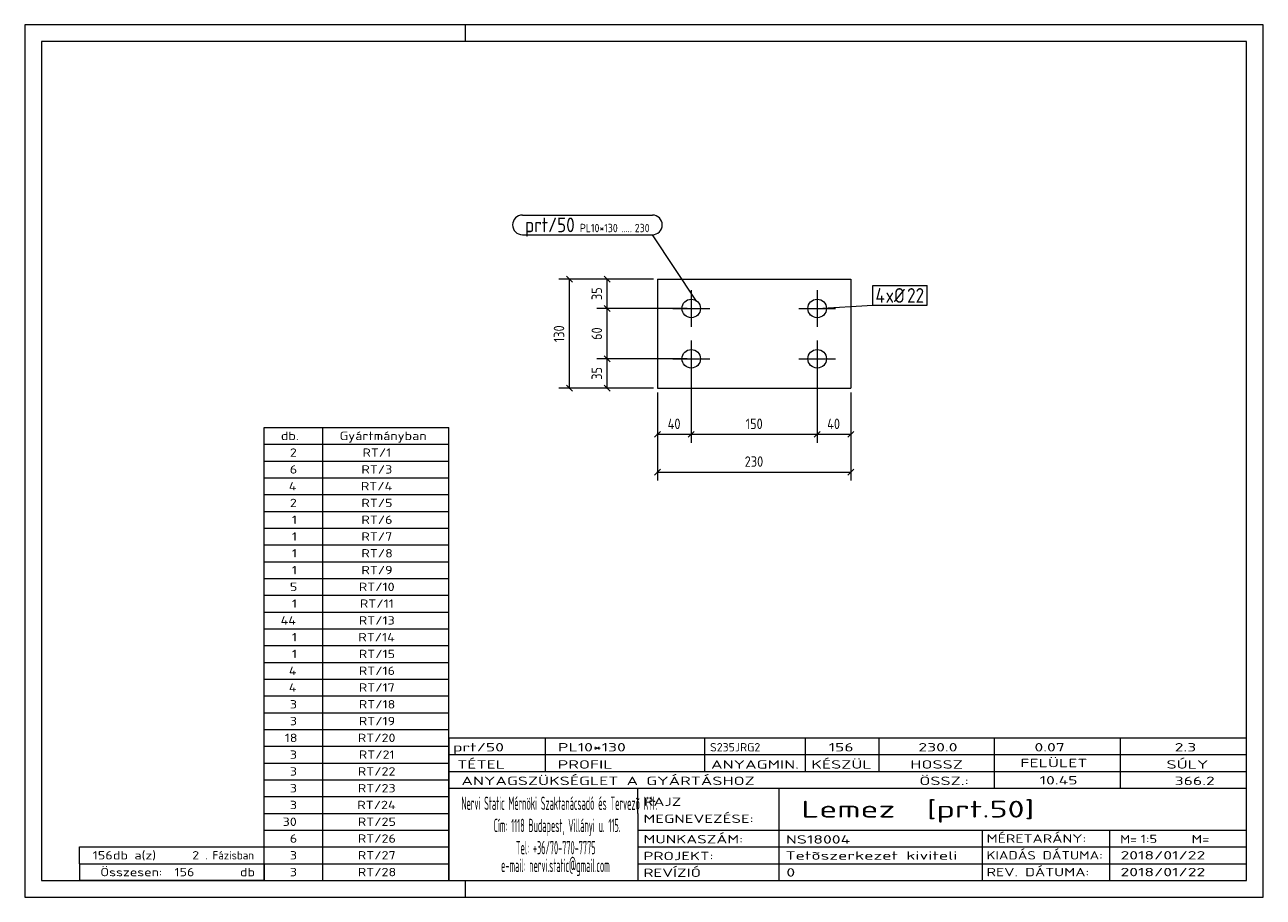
# Model space of a CAD drawing. Header units: millimetres. Extents: x 1 to 296, y 1 to 209.
import ezdxf

# ---------------------------------------------------------------- set-up
doc = ezdxf.new("R2010")
doc.units = ezdxf.units.MM
doc.header["$LTSCALE"] = 0.6
doc.linetypes.add('XKITLINE00', pattern=[0])
for name, color, linetype, lineweight in [('Bolt', 7, 'Continuous', 0), ('BoltMark', 3, 'Continuous', 0), ('DrawingSheet', 5, 'Continuous', 0), ('OtherObjectType', 1, 'Continuous', 0), ('Part', 2, 'Continuous', 0), ('PartMark', 3, 'Continuous', 0), ('Z-DIMENSIONS', 1, 'Continuous', 0)]:
    doc.layers.add(name, color=color, linetype=linetype, lineweight=lineweight)
doc.styles.add('ISOCPEUR', font='ISOCPEUR.TTF')

msp = doc.modelspace()

# ---------------------------------------------------------------- linework, layer by layer
at = {"layer": 'Bolt', "color": 4, "linetype": 'XKITLINE00', "lineweight": 0}
for p, q in [((159.75, 145.76), (159.75, 136.96)), ((189.75, 145.76), (189.75, 136.96)), ((155.35, 141.36), (164.15, 141.36)), ((185.35, 141.36), (194.15, 141.36)), ((159.75, 133.76), (159.75, 124.96)), ((189.75, 133.76), (189.75, 124.96)), ((155.35, 129.36), (164.15, 129.36)), ((185.35, 129.36), (194.15, 129.36))]:
    msp.add_line(p, q, dxfattribs=at)
for centre in [(159.75, 141.36), (189.75, 141.36), (159.75, 129.36), (189.75, 129.36)]:
    msp.add_circle(centre, 2.2, dxfattribs=at)
at = {"layer": 'BoltMark', "color": 7, "linetype": 'XKITLINE00', "lineweight": 0}
for p, q in [((203.04, 146.82), (215.97, 146.82)), ((203.04, 142.12), (203.04, 146.82)), ((215.97, 142.12), (215.97, 146.82)), ((189.75, 141.36), (203.04, 142.12)), ((203.04, 142.12), (215.97, 142.12))]:
    msp.add_line(p, q, dxfattribs=at)
at = {"layer": 'DrawingSheet', "color": 2, "linetype": 'XKITLINE00', "lineweight": 0}
for p, q in [((296, 209), (1, 209)), ((1, 209), (1, 1)), ((106, 205), (106, 209)), ((296, 1), (296, 209)), ((106, 1), (106, 5)), ((1, 1), (296, 1))]:
    msp.add_line(p, q, dxfattribs=at)
at = {"layer": 'DrawingSheet', "color": 3, "linetype": 'XKITLINE00', "lineweight": 0}
for p, q in [((292, 205), (5, 205)), ((5, 205), (5, 5)), ((292, 5), (292, 205)), ((5, 5), (292, 5))]:
    msp.add_line(p, q, dxfattribs=at)
at = {"layer": 'OtherObjectType', "color": 7, "linetype": 'XKITLINE00', "lineweight": 0}
for p, q in [((58, 113), (102, 113)), ((58, 109), (58, 113)), ((72, 109), (72, 113)), ((102, 109), (102, 113)), ((58, 109), (102, 109)), ((58, 105), (58, 109)), ((72, 105), (72, 109)), ((102, 105), (102, 109)), ((58, 105), (102, 105)), ((58, 101), (58, 105)), ((72, 101), (72, 105)), ((102, 101), (102, 105)), ((58, 101), (102, 101)), ((58, 97), (58, 101)), ((72, 97), (72, 101)), ((102, 97), (102, 101)), ((58, 97), (102, 97)), ((58, 93), (58, 97)), ((72, 93), (72, 97)), ((102, 93), (102, 97)), ((58, 93), (102, 93)), ((58, 89), (58, 93)), ((72, 89), (72, 93)), ((102, 89), (102, 93)), ((58, 89), (102, 89)), ((58, 85), (58, 89)), ((72, 85), (72, 89)), ((102, 85), (102, 89)), ((58, 85), (102, 85)), ((58, 81), (58, 85)), ((72, 81), (72, 85)), ((102, 81), (102, 85)), ((58, 81), (102, 81)), ((58, 77), (58, 81)), ((72, 77), (72, 81)), ((102, 77), (102, 81)), ((58, 77), (102, 77)), ((58, 73), (58, 77)), ((72, 73), (72, 77)), ((102, 73), (102, 77)), ((58, 73), (102, 73)), ((58, 69), (58, 73)), ((72, 69), (72, 73)), ((102, 69), (102, 73)), ((58, 69), (102, 69)), ((58, 65), (58, 69)), ((72, 65), (72, 69)), ((102, 65), (102, 69)), ((58, 65), (102, 65)), ((58, 61), (58, 65)), ((72, 61), (72, 65)), ((102, 61), (102, 65)), ((58, 61), (102, 61)), ((58, 57), (58, 61)), ((72, 57), (72, 61)), ((102, 57), (102, 61)), ((58, 57), (102, 57)), ((58, 53), (58, 57)), ((72, 53), (72, 57)), ((102, 53), (102, 57)), ((58, 53), (102, 53)), ((58, 49), (58, 53)), ((72, 49), (72, 53)), ((102, 49), (102, 53)), ((58, 49), (102, 49)), ((58, 45), (58, 49)), ((72, 45), (72, 49)), ((102, 45), (102, 49)), ((58, 45), (102, 45)), ((58, 41), (58, 45)), ((72, 41), (72, 45)), ((102, 41), (102, 45)), ((58, 41), (102, 41)), ((58, 37), (58, 41)), ((72, 37), (72, 41)), ((102, 37), (102, 41)), ((102, 39), (292, 39)), ((102, 39), (102, 35)), ((102, 39), (292, 39)), ((125, 35), (125, 39)), ((163, 35), (163, 39)), ((187, 35), (187, 39)), ((204.5, 35), (204.5, 39)), ((232, 35), (232, 39)), ((262, 35), (262, 39)), ((292, 35), (292, 39)), ((58, 37), (102, 37)), ((58, 33), (58, 37)), ((72, 33), (72, 37)), ((102, 33), (102, 37)), ((58, 33), (102, 33)), ((58, 29), (58, 33)), ((72, 29), (72, 33)), ((102, 35), (292, 35)), ((102, 35), (102, 5)), ((102, 35), (292, 35)), ((102, 29), (102, 33)), ((125, 31), (125, 35)), ((163, 31), (163, 35)), ((187, 31), (187, 35)), ((204.5, 31), (204.5, 35)), ((232, 31), (232, 35)), ((262, 31), (262, 35)), ((292, 31), (292, 35)), ((102, 31), (292, 31)), ((232, 27), (232, 31)), ((262, 27), (262, 31)), ((292, 27), (292, 31)), ((58, 29), (102, 29)), ((58, 25), (58, 29)), ((72, 25), (72, 29)), ((102, 25), (102, 29)), ((102, 27), (292, 27)), ((147, 21), (147, 27)), ((180.7, 17), (180.7, 27)), ((292, 21), (292, 27)), ((58, 25), (102, 25)), ((58, 21), (58, 25)), ((72, 21), (72, 25)), ((102, 21), (102, 25)), ((58, 21), (102, 21)), ((58, 17), (58, 21)), ((72, 17), (72, 21)), ((102, 17), (102, 21)), ((147, 21), (147, 5)), ((292, 17), (292, 21)), ((58, 17), (102, 17)), ((58, 13), (58, 17)), ((72, 13), (72, 17)), ((102, 13), (102, 17)), ((147, 17), (292, 17)), ((180.7, 5), (180.7, 17)), ((229.16, 13), (229.16, 17)), ((259.5, 5), (259.5, 17)), ((292, 13), (292, 17)), ((14, 9), (14, 13)), ((14, 13), (58, 13)), ((14, 13), (58, 13)), ((58, 9), (58, 13)), ((58, 13), (102, 13)), ((58, 9), (58, 13)), ((72, 9), (72, 13)), ((102, 9), (102, 13)), ((147, 13), (292, 13)), ((229.16, 5), (229.16, 13)), ((292, 9), (292, 13)), ((14, 9), (58, 9)), ((14, 9), (14, 5)), ((14, 9), (58, 9)), ((58, 9), (58, 5)), ((58, 9), (102, 9)), ((58, 5), (58, 9)), ((72, 5), (72, 9)), ((102, 5), (102, 9)), ((147, 9), (292, 9)), ((292, 5), (292, 9)), ((58, 5), (14, 5)), ((58, 5), (102, 5)), ((102, 5), (292, 5)), ((139.5, 5), (292, 5))]:
    msp.add_line(p, q, dxfattribs=at)
at = {"layer": 'Part', "color": 2, "linetype": 'XKITLINE00', "lineweight": 0}
for p, q in [((151.75, 148.36), (151.75, 122.36)), ((151.75, 148.36), (197.75, 148.36)), ((197.75, 148.36), (197.75, 122.36)), ((151.75, 122.36), (197.75, 122.36))]:
    msp.add_line(p, q, dxfattribs=at)
at = {"layer": 'PartMark', "color": 7, "linetype": 'XKITLINE00', "lineweight": 0}
for p, q in [((119.56, 163.64), (150.51, 163.64)), ((119.56, 158.94), (150.51, 158.94)), ((161.01, 143.1), (150.51, 158.94))]:
    msp.add_line(p, q, dxfattribs=at)
for centre, start, end in [((119.56, 161.29), 90, 270), ((150.51, 161.29), 270, 90)]:
    msp.add_arc(centre, 2.35, start, end, dxfattribs=at)
at = {"layer": 'Z-DIMENSIONS', "color": 7, "linetype": 'XKITLINE00', "lineweight": 0}
for p, q in [((150.75, 148.36), (128.25, 148.36)), ((130.04, 149.07), (131.46, 147.65)), ((130.75, 122.36), (130.75, 148.36)), ((150.75, 148.36), (137.25, 148.36)), ((139.04, 149.07), (140.46, 147.65)), ((139.75, 141.36), (139.75, 148.36)), ((139.04, 142.07), (140.46, 140.65)), ((139.04, 142.07), (140.46, 140.65)), ((158.75, 141.36), (137.25, 141.36)), ((158.75, 141.36), (137.25, 141.36)), ((139.75, 129.36), (139.75, 141.36)), ((139.04, 130.07), (140.46, 128.65)), ((139.04, 130.07), (140.46, 128.65)), ((158.75, 129.36), (137.25, 129.36)), ((158.75, 129.36), (137.25, 129.36)), ((139.75, 122.36), (139.75, 129.36)), ((159.75, 128.36), (159.75, 109.36)), ((159.75, 128.36), (159.75, 109.36)), ((189.75, 128.36), (189.75, 109.36)), ((189.75, 128.36), (189.75, 109.36)), ((150.75, 122.36), (128.25, 122.36)), ((130.04, 123.07), (131.46, 121.65)), ((150.75, 122.36), (137.25, 122.36)), ((139.04, 123.07), (140.46, 121.65)), ((151.75, 121.36), (151.75, 100.36)), ((151.75, 121.36), (151.75, 109.36)), ((197.75, 121.36), (197.75, 100.36)), ((197.75, 121.36), (197.75, 109.36)), ((152.46, 112.07), (151.04, 110.65)), ((151.75, 111.36), (159.75, 111.36)), ((160.46, 112.07), (159.04, 110.65)), ((160.46, 112.07), (159.04, 110.65)), ((159.75, 111.36), (189.75, 111.36)), ((190.46, 112.07), (189.04, 110.65)), ((190.46, 112.07), (189.04, 110.65)), ((189.75, 111.36), (197.75, 111.36)), ((198.46, 112.07), (197.04, 110.65)), ((152.46, 103.07), (151.04, 101.65)), ((151.75, 102.36), (197.75, 102.36)), ((198.46, 103.07), (197.04, 101.65))]:
    msp.add_line(p, q, dxfattribs=at)
at = {"layer": 'Z-DIMENSIONS', "color": 3}
for p in [(130.75, 148.36), (139.75, 148.36), (139.75, 141.36), (139.75, 141.36), (139.75, 129.36), (139.75, 129.36), (130.75, 122.36), (139.75, 122.36), (151.75, 111.36), (159.75, 111.36), (159.75, 111.36), (189.75, 111.36), (189.75, 111.36), (197.75, 111.36), (151.75, 102.36), (197.75, 102.36)]:
    msp.add_point(p, dxfattribs=at)

# ---------------------------------------------------------------- texts
at = {"layer": 'BoltMark', "color": 3, "style": 'ISOCPEUR', "width": 0.85}
for s, p in [('4', (203.64, 142.72)), ('xØ', (206.04, 142.72)), ('22', (211.16, 142.72))]:
    msp.add_text(s, height=3.5, dxfattribs=at).set_placement(p)
at = {"layer": 'OtherObjectType', "color": 7, "style": 'ISOCPEUR'}
for s, height, width, p in [('db.', 2, 1.211571, (62, 110)), ('Gyártmányban', 2, 1.211571, (76, 110)), ('2', 2, 1.211571, (64.14, 106)), ('RT/1', 2, 1.211571, (81.43, 106)), ('6', 2, 1.211571, (64.14, 102)), ('RT/3', 2, 1.211571, (81.18, 102)), ('4', 2, 1.211571, (63.9, 98)), ('RT/4', 2, 1.211571, (81.06, 98)), ('2', 2, 1.211571, (64.14, 94)), ('RT/5', 2, 1.211571, (81.18, 94)), ('1', 2, 1.211571, (64.63, 90)), ('RT/6', 2, 1.211571, (81.18, 90)), ('1', 2, 1.211571, (64.63, 86)), ('RT/7', 2, 1.211571, (81.18, 86)), ('1', 2, 1.211571, (64.63, 82)), ('RT/8', 2, 1.211571, (81.18, 82)), ('1', 2, 1.211571, (64.63, 78)), ('RT/9', 2, 1.211571, (81.18, 78)), ('5', 2, 1.211571, (64.14, 74)), ('RT/10', 2, 1.211571, (80.57, 74)), ('1', 2, 1.211571, (64.63, 70)), ('RT/11', 2, 1.211571, (80.82, 70)), ('44', 2, 1.211571, (61.94, 66)), ('RT/13', 2, 1.211571, (80.57, 66)), ('1', 2, 1.211571, (64.63, 62)), ('RT/14', 2, 1.211571, (80.45, 62)), ('1', 2, 1.211571, (64.63, 58)), ('RT/15', 2, 1.211571, (80.57, 58)), ('RT/16', 2, 1.211571, (80.57, 54)), ('4', 2, 1.211571, (63.9, 54)), ('4', 2, 1.211571, (63.9, 50)), ('RT/17', 2, 1.211571, (80.57, 50)), ('3', 2, 1.211571, (64.14, 46)), ('RT/18', 2, 1.211571, (80.57, 46)), ('3', 2, 1.211571, (64.14, 42)), ('RT/19', 2, 1.211571, (80.57, 42)), ('18', 2, 1.211571, (62.92, 38)), ('RT/20', 2, 1.211571, (80.33, 38)), ('3', 2, 1.211571, (64.14, 34)), ('RT/21', 2, 1.211571, (80.57, 34)), ('prt/50', 2, 1.525501, (103, 35.76)), ('PL10*130', 2, 1.525501, (128, 35.76)), ('S235JRG2', 2, 1.02, (164.22, 35.76)), ('156', 2, 1.525501, (192.47, 35.76)), ('230.0', 2, 1.525501, (213.86, 35.76)), ('0.07', 2, 1.525501, (241.51, 35.76)), ('2.3', 2, 1.525501, (274.91, 35.76)), ('TÉTEL', 2, 1.525501, (104, 31.66)), ('PROFIL', 2, 1.525501, (127.96, 31.66)), ('ANYAGMIN.', 2, 1.525501, (164.47, 31.66)), ('KÉSZÜL', 2, 1.525501, (188.37, 31.66)), ('HOSSZ', 2, 1.525501, (211.96, 31.66)), ('FELÜLET', 2, 1.525501, (238.13, 32)), ('SÚLY', 2, 1.525501, (272.96, 31.66)), ('3', 2, 1.211571, (64.14, 30)), ('RT/22', 2, 1.211571, (80.33, 30)), ('ANYAGSZÜKSÉGLET A GYÁRTÁSHOZ', 2, 1.525501, (105, 27.75)), ('ÖSSZ.:', 2, 1.525501, (214.1, 27.75)), ('10.45', 2, 1.525501, (242.74, 27.88)), ('366.2', 2, 1.525501, (274.9, 27.75)), ('3', 2, 1.211571, (64.14, 26)), ('RT/23', 2, 1.211571, (80.33, 26)), ('3', 2, 1.211571, (64.14, 22)), ('RT/24', 2, 1.211571, (80.2, 22)), ('Nervi Static Mérnöki\xa0Szaktanácsadó\xa0és\xa0Tervezõ Kft.', 3.1765, 0.403093, (105, 21.82)), ('RAJZ', 2, 1.445, (148.38, 22.78)), ('Lemez  [prt.50]', 4, 1.474651, (186, 20)), ('MEGNEVEZÉSE:', 2, 1.445, (148.38, 18.72)), ('30', 2, 1.211571, (62.43, 18)), ('RT/25', 2, 1.211571, (80.33, 18)), ('Cím:\xa01118 Budapest, Villányi u. 115.', 3.1765, 0.403093, (112.69, 16.53)), ('6', 2, 1.211571, (64.14, 14)), ('RT/26', 2, 1.211571, (80.33, 14)), ('MUNKASZÁM:', 2, 1.445, (148.38, 13.84)), ('NS18004', 2, 1.525501, (182.28, 13.78)), ('MÉRETARÁNY:', 2, 1.36, (230.1, 14)), ('M=', 2, 1.211571, (261.91, 13.84)), ('1:5', 2, 1.275, (266.79, 13.9)), ('M=', 2, 1.275, (278.95, 13.87)), ('156', 2, 1.211571, (17.2, 10)), ('db a(z)', 2, 1.211571, (22, 10)), ('2', 2, 1.211571, (40.86, 10)), ('. Fázisban', 2, 0.935, (44, 10)), ('3', 2, 1.211571, (64.14, 10)), ('RT/27', 2, 1.211571, (80.33, 10)), ('Tel:\xa0+36/70-770-7775', 3.1765, 0.403093, (117.97, 11.24)), ('PROJEKT:', 2, 1.445, (148.38, 9.84)), ('Tetõszerkezet kiviteli ', 2, 1.525501, (182.2, 9.94)), ('KIADÁS DÁTUMA:', 2, 1.275, (230.1, 10)), ('2018/01/22', 2, 1.525501, (262, 10)), ('e-mail:\xa0nervi.static@gmail.com', 3.1765, 0.403093, (114.45, 7)), ('Összesen:            db', 2, 1.211571, (19, 6)), ('156', 2, 1.211571, (36.67, 6)), ('3', 2, 1.211571, (64.14, 6)), ('RT/28', 2, 1.211571, (80.33, 6)), ('REVÍZIÓ', 2, 1.445, (148.38, 5.84)), ('0', 2, 1.525501, (182.41, 5.92)), ('REV. DÁTUMA:', 2, 1.36, (230.1, 6)), ('2018/01/22', 2, 1.525501, (262, 6))]:
    msp.add_text(s, height=height, dxfattribs=dict(at, width=width)).set_placement(p)
at = {"layer": 'PartMark', "color": 3, "style": 'ISOCPEUR', "width": 0.85}
msp.add_text('prt/50', height=3.5, dxfattribs=at).set_placement((120.16, 159.54))
at = {"layer": 'PartMark', "color": 4, "style": 'ISOCPEUR', "width": 0.85}
for s, p in [('PL10*130', (133.24, 159.54)), ('.....', (143.12, 159.54)), ('230', (146.3, 159.54))]:
    msp.add_text(s, height=2, dxfattribs=at).set_placement(p)
at = {"layer": 'Z-DIMENSIONS', "color": 3, "style": 'ISOCPEUR', "width": 0.85}
for s, p in [('35', (138.5, 143.36)), ('130', (129.5, 133.32)), ('60', (138.5, 133.86)), ('35', (138.5, 124.36))]:
    msp.add_text(s, height=2.5, rotation=90.0002, dxfattribs=at).set_placement(p)
for s, p in [('40', (154.14, 112.61)), ('150', (172.71, 112.61)), ('40', (192.14, 112.61)), ('230', (172.49, 103.61))]:
    msp.add_text(s, height=2.5, dxfattribs=at).set_placement(p)

doc.saveas('drawing.dxf')
